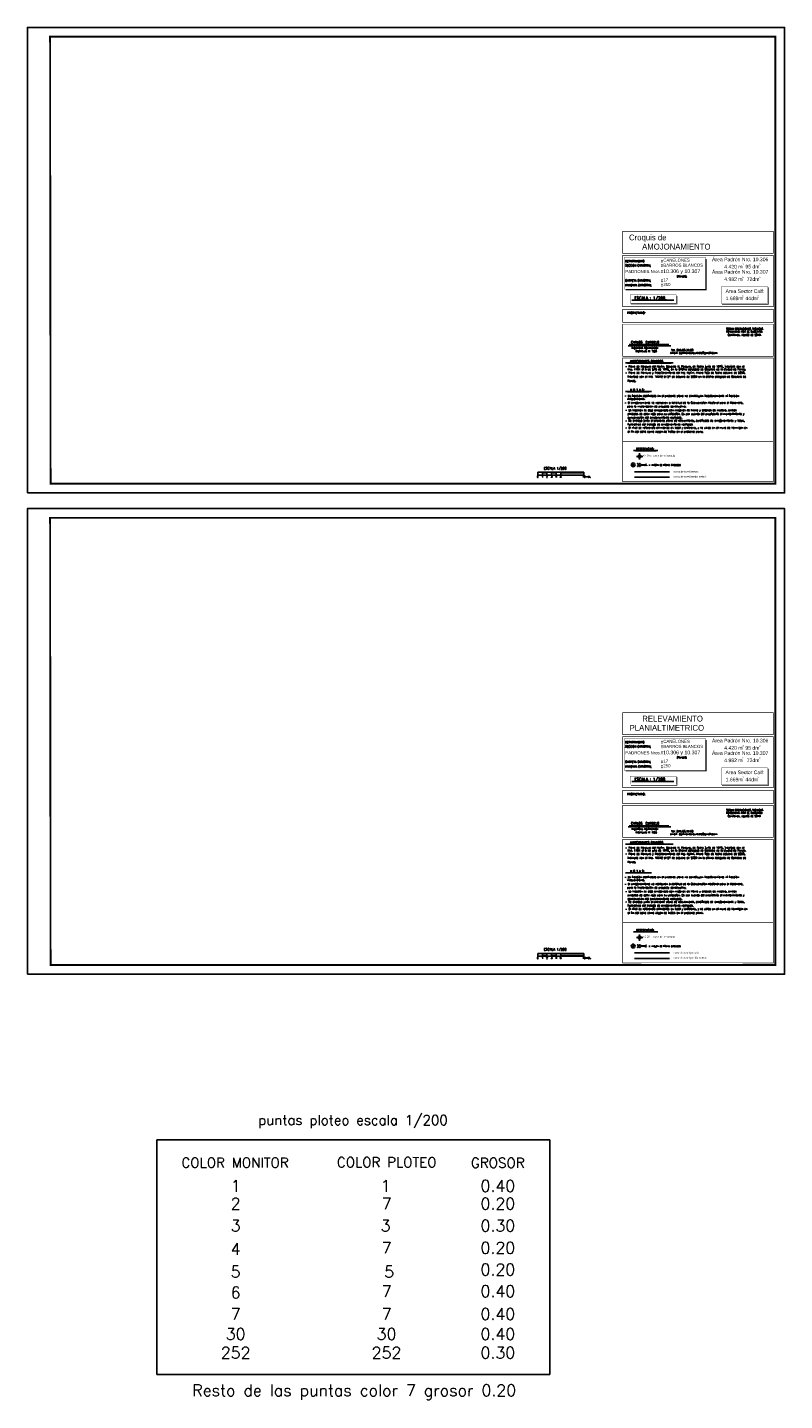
# Model space of a CAD drawing. Header units: millimetres. Extents: x 1779 to 9185, y -16436 to 1124.
# Tile 1 of 21: x 2020 to 2184, y 508 to 805. Entities that reach past the tile are written whole.
import ezdxf
from ezdxf.enums import TextEntityAlignment as Align

# ---------------------------------------------------------------- set-up
doc = ezdxf.new("R2010")
doc.units = ezdxf.units.MM
doc.header["$LTSCALE"] = 4
doc.linetypes.add('HIDDEN', pattern=[9.525, 6.35, -3.175])
for name, color, linetype in [('- 1 planimetria', 7, 'Continuous'), ('- 2 curvas de nivel medio metro', 3, 'Continuous'), ('- 2 curvas de nivel metro', 30, 'Continuous'), ('- 2 planimetria', 7, 'Continuous'), ('- 2 rotulo margenes', 7, 'Continuous'), ('- planimetria', 7, 'Continuous'), ('planimetria', 7, 'Continuous')]:
    doc.layers.add(name, color=color, linetype=linetype)
doc.styles.add('ARIAL NARROW', font='ARIALN.TTF')
doc.styles.add('DPTO', font='ROMANS.SHX', dxfattribs={"height": 0.25})
doc.styles.add('L4', font='ROMANS.SHX', dxfattribs={"height": 0.4})
doc.styles.add('P', font='ROMANT.SHX', dxfattribs={"height": 1.8})
doc.styles.add('ROMANC', font='ROMANC.shx', dxfattribs={"width": 1.5, "height": 20})
doc.styles.add('ROTULOPH', font='ROMANT.SHX', dxfattribs={"height": 0.4})
doc.styles.add('SOLARES', font='arial.ttf', dxfattribs={"height": 1.5})
doc.styles.add('Titulos', font='arial.ttf')
doc.styles.add('VINETABT', font='vinet.ttf', dxfattribs={"height": 0.25})

# ---------------------------------------------------------------- blocks, each defined once
blk = doc.blocks.new('nivel planta')
h = blk.add_hatch(color=253)
h.paths.add_polyline_path([(0, 0.06, 0.414214), (-0.06, 0), (0, 0)])
h.paths.add_polyline_path([(0.06, 0), (0, 0), (0, -0.06, 0.414214)])
for q in [(-0.132, 0), (0, 0.132), (0, -0.132), (0.132, 0)]:
    blk.add_line((0, 0), q)
blk.add_circle((0, 0), 0.0598)
at = {"style": 'ARIAL NARROW'}
blk.add_attdef('%%P0.00', (0.142, 0), '', height=0.08, dxfattribs=at)
blk = doc.blocks.new('MHC')
at = {"layer": '- 2 planimetria', "color": 2}
for centre, radius in [((-0.51, 0.6), 0.198), ((0, 0), 0.397), ((0.56, 0.6), 0.198), ((-0.51, -0.67), 0.198), ((0.56, -0.67), 0.198)]:
    blk.add_circle(centre, radius, dxfattribs=at)
blk = doc.blocks.new('escala 1-200')
at = {"layer": '- 2 planimetria'}
for p, q in [((0, 0.6), (10, 0.6)), ((0, 0), (0, 0.6)), ((0, 0), (10, 0)), ((1, 0), (1, 0.6)), ((2, 0), (2, 0.6)), ((3, 0), (3, 0.6)), ((4, 0), (4, 0.6)), ((5, 0), (5, 0.6)), ((10, 0), (10, 0.6))]:
    blk.add_line(p, q, dxfattribs=at)
at = {"layer": '- 2 planimetria', "const_width": 0.15}
for points in [[(1, 0.3), (2, 0.3)], [(3, 0.3), (4, 0.3)], [(5, 0.3), (10, 0.3)]]:
    blk.add_lwpolyline(points, dxfattribs=at)
at = {"layer": '- 2 planimetria', "color": 2, "style": 'DPTO'}
for s, height, p in [('ESCALA 1/200', 0.5, (1.3, 1.24)), ('0', 0.4, (-0.18, -0.55)), ('1', 0.4, (0.82, -0.55)), ('2', 0.4, (1.82, -0.55)), ('3', 0.4, (2.82, -0.55)), ('4', 0.4, (3.82, -0.55)), ('5', 0.4, (4.78, -0.55)), ('10mts.', 0.4, (9.66, -0.55))]:
    blk.add_text(s, height=height, dxfattribs=at).set_placement(p)
blk = doc.blocks.new('A$C18BE6784')
blk.add_blockref('escala 1-200', (6.59, 3.17))

msp = doc.modelspace()

# ---------------------------------------------------------------- linework, layer by layer
at = {"layer": '- 2 curvas de nivel medio metro'}
for p, q in [((2151.25, 707.33), (2158.81, 707.33)), ((2151.25, 603.21), (2158.81, 603.21))]:
    msp.add_line(p, q, dxfattribs=at)
at = {"layer": '- 2 curvas de nivel metro'}
for p, q in [((2151.25, 708.51), (2158.81, 708.51)), ((2151.25, 604.39), (2158.81, 604.39))]:
    msp.add_line(p, q, dxfattribs=at)
at = {"layer": '- 2 rotulo margenes', "color": 2}
for p, q in [((2149.87, 735.77), (2159.05, 735.77)), ((2149.87, 631.65), (2159.05, 631.65))]:
    msp.add_line(p, q, dxfattribs=at)
at = {"layer": '- 2 rotulo margenes', "color": 2, "linetype": 'HIDDEN', "ltscale": 2}
for p, q in [((2150.04, 736.01), (2158.66, 736.01)), ((2150.04, 631.89), (2158.66, 631.89))]:
    msp.add_line(p, q, dxfattribs=at)
at = {"layer": '- 2 rotulo margenes'}
for p, q in [((2149.27, 732.05), (2159.57, 732.05)), ((2149.27, 725.85), (2154.88, 725.85)), ((2151.02, 713.08), (2156.26, 713.08)), ((2149.27, 627.93), (2159.57, 627.93)), ((2149.27, 621.73), (2154.88, 621.73)), ((2151.02, 608.96), (2156.26, 608.96))]:
    msp.add_line(p, q, dxfattribs=at)
at = {"layer": '- 2 rotulo margenes', "linetype": 'Continuous'}
for points in [[(2019.9, 703.91), (2019.9, 804.64), (2183.68, 804.64), (2183.68, 703.91)], [(2019.9, 599.79), (2019.9, 700.52), (2183.68, 700.52), (2183.68, 599.79)]]:
    msp.add_lwpolyline(points, close=True, dxfattribs=at)
at = {"layer": '- 2 rotulo margenes', "linetype": 'Continuous', "const_width": 0.4}
for points in [[(2024.9, 705.91), (2024.79, 802.64), (2181.68, 802.64), (2181.68, 705.91)], [(2024.9, 601.79), (2024.79, 698.52), (2181.68, 698.52), (2181.68, 601.79)]]:
    msp.add_lwpolyline(points, close=True, dxfattribs=at)
at = {"layer": '- 2 rotulo margenes', "color": 7}
for points, const_width in [([(2148.66, 760.5), (2181.25, 760.5), (2181.25, 755.75), (2148.66, 755.75)], 0.15), ([(2181.25, 755.32), (2148.66, 755.32), (2148.66, 744.25), (2181.25, 744.25)], 0.15), ([(2181.25, 740.81), (2148.66, 740.81), (2148.66, 743.67), (2181.25, 743.67)], 0.133), ([(2148.66, 733.51), (2181.25, 733.51), (2181.25, 740.44), (2148.66, 740.44)], 0.133), ([(2148.66, 656.38), (2181.25, 656.38), (2181.25, 651.63), (2148.66, 651.63)], 0.15), ([(2181.25, 651.2), (2148.66, 651.2), (2148.66, 640.13), (2181.25, 640.13)], 0.15), ([(2181.25, 636.69), (2148.66, 636.69), (2148.66, 639.55), (2181.25, 639.55)], 0.133), ([(2148.66, 629.39), (2181.25, 629.39), (2181.25, 636.32), (2148.66, 636.32)], 0.133)]:
    msp.add_lwpolyline(points, close=True, dxfattribs=dict(at, const_width=const_width))
at = {"layer": '- 2 rotulo margenes', "const_width": 0.06}
for points in [[(2149.07, 747.99), (2166.59, 747.99), (2166.59, 754.92), (2149.07, 754.92)], [(2150.29, 744.99), (2160.22, 744.99), (2160.22, 746.77), (2150.29, 746.77)], [(2170.02, 744.91), (2179.98, 744.91), (2179.98, 748.59), (2170.02, 748.59)], [(2149.07, 643.87), (2166.59, 643.87), (2166.59, 650.8), (2149.07, 650.8)], [(2150.29, 640.87), (2160.22, 640.87), (2160.22, 642.65), (2150.29, 642.65)], [(2170.02, 640.79), (2179.98, 640.79), (2179.98, 644.47), (2170.02, 644.47)]]:
    msp.add_lwpolyline(points, close=True, dxfattribs=at)
at = {"layer": '- 2 rotulo margenes'}
for points, const_width in [([(2149.34, 747.87), (2166.73, 747.87), (2166.73, 754.56)], 0.167), ([(2150.47, 744.79), (2160.42, 744.79), (2160.42, 746.56)], 0.167), ([(2170.19, 744.71), (2180.18, 744.71), (2180.18, 748.38)], 0.167), ([(2150.94, 745.45), (2159.36, 745.45)], 0.0595), ([(2149.69, 731.9), (2159.21, 731.9)], 0.0993), ([(2149.69, 725.7), (2154.47, 725.7)], 0.0993), ([(2151.44, 712.93), (2155.92, 712.93)], 0.0993), ([(2149.34, 643.75), (2166.73, 643.75), (2166.73, 650.44)], 0.167), ([(2150.47, 640.67), (2160.42, 640.67), (2160.42, 642.44)], 0.167), ([(2170.19, 640.59), (2180.18, 640.59), (2180.18, 644.26)], 0.167), ([(2150.94, 641.33), (2159.36, 641.33)], 0.0595), ([(2149.69, 627.78), (2159.21, 627.78)], 0.0993), ([(2149.69, 621.58), (2154.47, 621.58)], 0.0993), ([(2151.44, 608.81), (2155.92, 608.81)], 0.0993)]:
    msp.add_lwpolyline(points, dxfattribs=dict(at, const_width=const_width))
at = {"layer": '- 2 rotulo margenes', "color": 2, "linetype": 'HIDDEN', "ltscale": 2}
for points in [[(2150.62, 745.6), (2159.77, 745.6)], [(2150.62, 641.48), (2159.77, 641.48)]]:
    msp.add_lwpolyline(points, dxfattribs=at)
at = {"layer": '- 2 rotulo margenes', "color": 7, "linetype": 'Continuous', "const_width": 0.133}
for points in [[(2161.06, 706.37), (2148.66, 706.36), (2148.66, 733.12), (2181.25, 733.12), (2181.25, 721.25), (2181.25, 706.36), (2161.06, 706.37)], [(2148.66, 715.11), (2181.25, 715.11)], [(2161.06, 602.25), (2148.66, 602.24), (2148.66, 629), (2181.25, 629), (2181.25, 617.13), (2181.25, 602.24), (2161.06, 602.25)], [(2148.66, 610.99), (2181.25, 610.99)]]:
    msp.add_lwpolyline(points, dxfattribs=at)
at = {"layer": '- 2 rotulo margenes', "color": 2}
for centre in [(2150.94, 710), (2150.94, 605.88)]:
    msp.add_circle(centre, 0.406, dxfattribs=at)
at = {"layer": '- planimetria'}
for p, q in [((2183.68, 703.91), (2024.9, 703.91)), ((2183.68, 599.79), (2024.9, 599.79))]:
    msp.add_line(p, q, dxfattribs=at)
at = {"layer": 'planimetria'}
for p, q in [((2047.91, 563.96), (2047.91, 513.18)), ((2132.93, 563.96), (2047.91, 563.96)), ((2132.93, 513.18), (2132.93, 563.96)), ((2047.91, 513.18), (2132.93, 513.18))]:
    msp.add_line(p, q, dxfattribs=at)

# ---------------------------------------------------------------- block references
at = {"layer": '- 1 planimetria'}
for p in [(2123.7, 704.62), (2123.7, 600.5)]:
    msp.add_blockref('A$C18BE6784', p, dxfattribs=at)
at = {"layer": '- 2 rotulo margenes', "xscale": 5.148000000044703, "yscale": 5.148000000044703, "zscale": 5.148000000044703}
for p in [(2152.34, 711.82), (2152.34, 607.7)]:
    msp.add_blockref('nivel planta', p, dxfattribs=at).add_auto_attribs({'%%P0.00': '+2.00'})
at = {"layer": '- 2 rotulo margenes', "xscale": 0.4050000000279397, "yscale": 0.4050000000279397, "zscale": 0.4050000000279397}
for p in [(2152.15, 710), (2152.15, 605.88)]:
    msp.add_blockref('MHC', p, dxfattribs=at)

# ---------------------------------------------------------------- texts
at = {"layer": '- 2 rotulo margenes', "color": 7}
for s, height, style, p in [('Croquis de', 1.253, 'VINETABT', (2150.04, 758.58)), ('AMOJONAMIENTO', 1.2533, 'VINETABT', (2152.87, 756.59)), ('PADRONES Nros.', 0.6625, 'SOLARES', (2149.26, 751.49)), ('CANELONES', 0.662, 'SOLARES', (2157.47, 753.96)), ('10.306 y 10.307', 0.8, 'SOLARES', (2157.43, 751.49)), ('BARROS BLANCOS', 0.6625, 'SOLARES', (2157.47, 752.87)), ('250', 0.662, 'SOLARES', (2157.47, 748.68)), ('17', 0.662, 'SOLARES', (2157.47, 749.7)), ('CARLOS  CURBELO', 0.4842, 'P', (2150.46, 736.31)), ('ANTECEDENTES GRAFICOS', 0.421, 'P', (2150.26, 732.2)), ('N O T A S:', 0.421, 'P', (2150.26, 726)), ('REFERENCIAS:', 0.421, 'P', (2151.56, 713.23)), ('PLANIALTIMETRICO', 1.2533, 'VINETABT', (2150.17, 652.47)), ('RELEVAMIENTO', 1.2533, 'VINETABT', (2152.9, 654.46)), ('PADRONES Nros.', 0.6625, 'SOLARES', (2149.26, 647.37)), ('CANELONES', 0.662, 'SOLARES', (2157.47, 649.84)), ('10.306 y 10.307', 0.8, 'SOLARES', (2157.43, 647.37)), ('BARROS BLANCOS', 0.6625, 'SOLARES', (2157.47, 648.75)), ('250', 0.662, 'SOLARES', (2157.47, 644.56)), ('17', 0.662, 'SOLARES', (2157.47, 645.58)), ('CARLOS  CURBELO', 0.4842, 'P', (2150.46, 632.19)), ('ANTECEDENTES GRAFICOS', 0.421, 'P', (2150.26, 628.08)), ('N O T A S:', 0.421, 'P', (2150.26, 621.89)), ('REFERENCIAS:', 0.421, 'P', (2151.56, 609.11))]:
    msp.add_text(s, height=height, dxfattribs=dict(at, style=style)).set_placement(p)
at = {"layer": '- 2 rotulo margenes'}
for s, height, style, p in [('SECCION CATASTRAL', 0.4112, 'DPTO', (2149.22, 752.95)), ('DEPARTAMENTO', 0.4112, 'DPTO', (2149.22, 753.89)), (':', 0.587, 'DPTO', (2157.05, 753.87)), (':', 0.587, 'DPTO', (2157.05, 752.93)), (':', 0.587, 'DPTO', (2157.05, 751.63)), ('CARPETA CATASTRAL', 0.4112, 'DPTO', (2149.22, 749.68)), ('MANZANA CATASTRAL', 0.4112, 'DPTO', (2149.22, 748.66)), (':', 0.587, 'DPTO', (2157.05, 749.66)), (':', 0.587, 'DPTO', (2157.05, 748.64)), ('ESCALA : 1/200.', 0.6091, 'ROTULOPH', (2151.17, 745.79)), ('PROPIETARIO:', 0.4515, 'P', (2149.61, 742.66)), ('SECCION CATASTRAL', 0.4112, 'DPTO', (2149.22, 648.83)), ('DEPARTAMENTO', 0.4112, 'DPTO', (2149.22, 649.77)), (':', 0.587, 'DPTO', (2157.05, 649.75)), (':', 0.587, 'DPTO', (2157.05, 648.81)), (':', 0.587, 'DPTO', (2157.05, 647.51)), ('CARPETA CATASTRAL', 0.4112, 'DPTO', (2149.22, 645.56)), ('MANZANA CATASTRAL', 0.4112, 'DPTO', (2149.22, 644.54)), (':', 0.587, 'DPTO', (2157.05, 645.54)), (':', 0.587, 'DPTO', (2157.05, 644.52)), ('ESCALA : 1/200.', 0.6091, 'ROTULOPH', (2151.17, 641.67)), ('PROPIETARIO:', 0.4515, 'P', (2149.61, 638.54))]:
    msp.add_text(s, height=height, dxfattribs=dict(at, style=style)).set_placement(p)
at = {"layer": '- 2 rotulo margenes', "color": 2}
for s, height, style, p in [('2', 0.373, 'SOLARES', (2174.57, 753.14)), ('2', 0.373, 'SOLARES', (2178.19, 753.14)), ('(Partes).', 0.377, 'DPTO', (2160.36, 750.62)), ('2', 0.373, 'SOLARES', (2174.55, 750.44)), ('2', 0.373, 'SOLARES', (2178.22, 750.44)), ('2', 0.373, 'SOLARES', (2174.52, 746.28)), ('2', 0.373, 'SOLARES', (2177.81, 746.28)), ('SEGUN OPERACIONES TECNICAS ', 0.377, 'DPTO', (2171.05, 739.24)), ('REALIZADAS POR EL SUSCRITO:', 0.377, 'DPTO', (2171.05, 738.64)), ('Canelones, agosto de 2019.', 0.377, 'DPTO', (2171.4, 737.94)), ('Ingeniero Agrimensor', 0.4054, 'P', (2150.6, 735.13)), ('Matrícula Nº 926', 0.4054, 'P', (2151.47, 734.41)), ('email: agrimensorcurbelo@gmail.com', 0.4054, 'P', (2158.93, 734.04)), ('Tel: 099.68.39.60 ', 0.4054, 'P', (2159.13, 734.63)), ('- Plano de Mensura del Agrim. Eduardo H. Pereyra, de fecha junio de 1976, inscripto con el ', 0.4, 'DPTO', (2149.19, 731.09)), ('  Nro. 4151 el 5 de julio de 1976, en la Oficina delegada de Catastro de la ciudad de Pando.', 0.4, 'DPTO', (2149.19, 730.48)), ('- Plano de Mensura y Fraccionamiento del Ing. Agrim. Alvaro Tojo de fecha octubre de 2008,', 0.4, 'DPTO', (2149.19, 729.75)), ('  inscripto con el Nro. 13312 el 27 de octubre de 2009 en la ofcina delegada de Catastro de', 0.4, 'DPTO', (2149.19, 728.89)), ('  Pando.', 0.4, 'DPTO', (2149.19, 727.98)), (' - La fracción deslindada en el presente plano no constituyen fraccionamiento ni fracción', 0.4, 'DPTO', (2148.76, 724.74)), (' - El amojonamiento se realizaron a solicitud de la Coorporación Nacional para el Desarrollo, ', 0.4, 'DPTO', (2148.76, 723.24)), ('   independiente.', 0.4, 'DPTO', (2148.76, 724.09)), ('   para la implantación de proyecto constructivo.', 0.4, 'DPTO', (2148.76, 722.45)), ('- La fracción se dejó amojonada con mojones de hierro y estacas de madera, ambos', 0.4, 'DPTO', (2149.19, 721.64)), ('- Se entrega junto al presente plano de relevamiento, certificado de amojonamiento y fotos,', 0.4, 'DPTO', (2149.19, 719.38)), ('  concervación del amojonamiento realizado.', 0.4, 'DPTO', (2149.19, 720.03)), ('  ilustrativas del trabajo de amojonamiento realizado.', 0.4, 'DPTO', (2149.19, 718.57)), ('  pintados de color rojo para su ubicación. Es por cuenta del propietario el mantenimiento y', 0.4, 'DPTO', (2149.19, 720.82)), ('- El nivel de referencia altimétrico es local y arbitrario, y se ubica en el muro de hormigón en', 0.4, 'DPTO', (2149.19, 717.84)), ('  el fin del caño como según se indica en el presente plano.', 0.4, 'DPTO', (2149.19, 716.99)), ('4', 0.356, 'L4', (2150.74, 709.81, 2.63)), ('M.H.C. = mojón de hierro colocado', 0.3564, 'L4', (2152.57, 709.82, 2.63)), ('2', 0.373, 'SOLARES', (2174.57, 649.02)), ('2', 0.373, 'SOLARES', (2178.19, 649.02)), ('(Partes).', 0.377, 'DPTO', (2160.36, 646.5)), ('2', 0.373, 'SOLARES', (2174.55, 646.32)), ('2', 0.373, 'SOLARES', (2178.22, 646.32)), ('2', 0.373, 'SOLARES', (2174.52, 642.16)), ('2', 0.373, 'SOLARES', (2177.81, 642.16)), ('SEGUN OPERACIONES TECNICAS ', 0.377, 'DPTO', (2171.05, 635.12)), ('REALIZADAS POR EL SUSCRITO:', 0.377, 'DPTO', (2171.05, 634.52)), ('Canelones, agosto de 2019.', 0.377, 'DPTO', (2171.4, 633.82)), ('Ingeniero Agrimensor', 0.4054, 'P', (2150.6, 631.01)), ('Matrícula Nº 926', 0.4054, 'P', (2151.47, 630.29)), ('email: agrimensorcurbelo@gmail.com', 0.4054, 'P', (2158.93, 629.92)), ('Tel: 099.68.39.60 ', 0.4054, 'P', (2159.13, 630.51)), ('- Plano de Mensura del Agrim. Eduardo H. Pereyra, de fecha junio de 1976, inscripto con el ', 0.4, 'DPTO', (2149.19, 626.97)), ('- Plano de Mensura y Fraccionamiento del Ing. Agrim. Alvaro Tojo de fecha octubre de 2008,', 0.4, 'DPTO', (2149.19, 625.63)), ('  inscripto con el Nro. 13312 el 27 de octubre de 2009 en la ofcina delegada de Catastro de', 0.4, 'DPTO', (2149.19, 624.77)), ('  Nro. 4151 el 5 de julio de 1976, en la Oficina delegada de Catastro de la ciudad de Pando.', 0.4, 'DPTO', (2149.19, 626.36)), ('  Pando.', 0.4, 'DPTO', (2149.19, 623.86)), (' - La fracción deslindada en el presente plano no constituyen fraccionamiento ni fracción', 0.4, 'DPTO', (2148.76, 620.62)), (' - El amojonamiento se realizaron a solicitud de la Coorporación Nacional para el Desarrollo, ', 0.4, 'DPTO', (2148.76, 619.12)), ('   independiente.', 0.4, 'DPTO', (2148.76, 619.97)), ('   para la implantación de proyecto constructivo.', 0.4, 'DPTO', (2148.76, 618.33)), ('- La fracción se dejó amojonada con mojones de hierro y estacas de madera, ambos', 0.4, 'DPTO', (2149.19, 617.52)), ('- Se entrega junto al presente plano de relevamiento, certificado de amojonamiento y fotos,', 0.4, 'DPTO', (2149.19, 615.26)), ('  concervación del amojonamiento realizado.', 0.4, 'DPTO', (2149.19, 615.91)), ('  pintados de color rojo para su ubicación. Es por cuenta del propietario el mantenimiento y', 0.4, 'DPTO', (2149.19, 616.7)), ('- El nivel de referencia altimétrico es local y arbitrario, y se ubica en el muro de hormigón en', 0.4, 'DPTO', (2149.19, 613.72)), ('  el fin del caño como según se indica en el presente plano.', 0.4, 'DPTO', (2149.19, 612.87)), ('  ilustrativas del trabajo de amojonamiento realizado.', 0.4, 'DPTO', (2149.19, 614.45)), ('M.H.C. = mojón de hierro colocado', 0.3564, 'L4', (2152.57, 605.7, 2.63)), ('4', 0.356, 'L4', (2150.74, 605.69, 2.63))]:
    msp.add_text(s, height=height, dxfattribs=dict(at, style=style)).set_placement(p)
at = {"layer": '- 2 rotulo margenes', "color": 7, "char_height": 0.7852, "width": 18.1, "attachment_point": 1, "style": 'SOLARES'}
for s, insert in [('Área Padrón Nro. 10.306', (2167.99, 754.85)), ('Área Padrón Nro. 10.307', (2167.99, 752.15)), ('4.420 m  95 dm ', (2170.64, 753.28)), ('4.982 m   72dm', (2170.64, 750.58)), ('Area Sector Caif:', (2170.92, 747.98)), ('1.669m  44dm', (2170.95, 746.42)), ('Área Padrón Nro. 10.306', (2167.99, 650.73)), ('Área Padrón Nro. 10.307', (2167.99, 648.03)), ('4.420 m  95 dm ', (2170.64, 649.16)), ('4.982 m   72dm', (2170.64, 646.46)), ('Area Sector Caif:', (2170.92, 643.86)), ('1.669m  44dm', (2170.95, 642.3))]:
    msp.add_mtext(s, dxfattribs=dict(at, insert=insert))
at = {"layer": '- 2 rotulo margenes', "color": 2, "linetype": 'HIDDEN', "ltscale": 0.5, "char_height": 0.4, "width": 14.009, "attachment_point": 1, "style": 'Titulos'}
for insert in [(2154.6, 712.18), (2154.6, 608.06)]:
    msp.add_mtext('= nivele de referencia', dxfattribs=dict(at, insert=insert))
at = {"layer": '- 2 rotulo margenes', "char_height": 0.4, "width": 14.009, "attachment_point": 1, "style": 'Titulos'}
for s, insert in [('curva de nivel (metro).', (2159.69, 708.74)), ('curva de nivel (medio metro).', (2159.69, 707.66)), ('curva de nivel (metro).', (2159.69, 604.62)), ('curva de nivel (medio metro).', (2159.69, 603.54))]:
    msp.add_mtext(s, dxfattribs=dict(at, insert=insert))
at = {"layer": 'planimetria', "color": 7, "style": 'ROMANC'}
for s, height, p in [('puntas ploteo escala 1/200', 2.1319, (2090.33, 568.07)), ('COLOR PLOTEO', 2.1319, (2097.62, 559.1)), ('GROSOR', 2.132, (2121.65, 558.97)), ('0.40', 2.508, (2121.67, 553.98)), ('7', 2.51, (2097.58, 550.15)), ('0.20', 2.508, (2121.67, 550.15)), ('0.30', 2.508, (2121.67, 545.39)), ('7', 2.51, (2097.58, 540.58)), ('0.20', 2.508, (2121.67, 540.58)), ('0.20', 2.508, (2121.67, 535.88)), ('7', 2.51, (2097.58, 531.19)), ('0.40', 2.508, (2121.67, 531.19)), ('7', 2.51, (2064.94, 526.25)), ('7', 2.51, (2097.58, 526.25)), ('0.40', 2.508, (2121.67, 526.25)), ('0.40', 2.508, (2121.67, 521.93)), ('0.30', 2.508, (2121.67, 517.88)), ('Resto de las puntas color 7 grosor 0.20', 2.5081, (2090.59, 509.33))]:
    msp.add_text(s, height=height, rotation=359.9812, dxfattribs=at).set_placement(p, align=Align.MIDDLE)
at = {"layer": 'planimetria', "style": 'ROMANC'}
msp.add_text('COLOR MONITOR', height=2.1319, rotation=359.9812, dxfattribs=at).set_placement((2064.81, 559.01), align=Align.MIDDLE)
at = {"layer": 'planimetria', "color": 1, "style": 'ROMANC'}
for p in [(2064.94, 553.98), (2097.37, 553.98)]:
    msp.add_text('1', height=2.51, rotation=359.9812, dxfattribs=at).set_placement(p, align=Align.MIDDLE)
at = {"layer": 'planimetria', "color": 2, "style": 'ROMANC'}
msp.add_text('2', height=2.51, rotation=359.9812, dxfattribs=at).set_placement((2064.94, 550.15), align=Align.MIDDLE)
at = {"layer": 'planimetria', "color": 3, "style": 'ROMANC'}
for p in [(2064.94, 545.39), (2097.37, 545.39)]:
    msp.add_text('3', height=2.51, rotation=359.9812, dxfattribs=at).set_placement(p, align=Align.MIDDLE)
at = {"layer": 'planimetria', "color": 4, "style": 'ROMANC'}
msp.add_text('4', height=2.51, rotation=359.9812, dxfattribs=at).set_placement((2064.94, 540.33), align=Align.MIDDLE)
at = {"layer": 'planimetria', "color": 5, "style": 'ROMANC'}
for p in [(2064.94, 535.41), (2098.16, 535.41)]:
    msp.add_text('5', height=2.51, rotation=359.9812, dxfattribs=at).set_placement(p, align=Align.MIDDLE)
at = {"layer": 'planimetria', "color": 6, "style": 'ROMANC'}
msp.add_text('6', height=2.51, rotation=359.9812, dxfattribs=at).set_placement((2064.94, 530.91), align=Align.MIDDLE)
at = {"layer": 'planimetria', "color": 30, "style": 'ROMANC'}
for p in [(2064.94, 521.93), (2097.58, 521.93)]:
    msp.add_text('30', height=2.508, rotation=359.9812, dxfattribs=at).set_placement(p, align=Align.MIDDLE)
at = {"layer": 'planimetria', "color": 252, "style": 'ROMANC'}
for p in [(2064.94, 517.88), (2097.58, 517.88)]:
    msp.add_text('252', height=2.508, rotation=359.9812, dxfattribs=at).set_placement(p, align=Align.MIDDLE)

doc.saveas('drawing.dxf')
